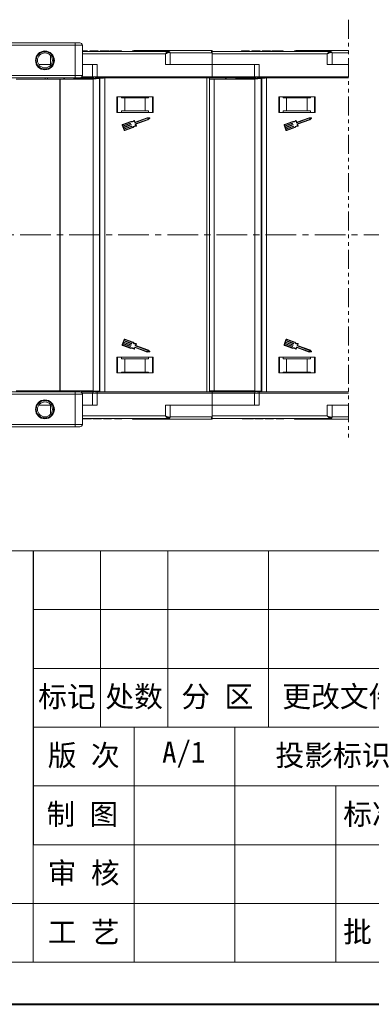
# Model space of a CAD drawing. Header units: millimetres. Extents: x 2854 to 4324, y 357 to 1390.
# Tile 15 of 45: x 3666 to 3811, y 357 to 765. Entities that reach past the tile are written whole.
import ezdxf

# ---------------------------------------------------------------- set-up
doc = ezdxf.new("R2010")
doc.units = ezdxf.units.MM
doc.linetypes.add('CENTERX2', pattern=[20.32, 12.7, -2.54, 2.54, -2.54])
doc.linetypes.add('PHANTOM2', pattern=[31.75, 15.875, -3.175, 3.175, -3.175, 3.175, -3.175])
doc.layers.add('标注线', color=7, linetype='Continuous', lineweight=15)
doc.styles.add('样式 6', font='仿宋_GB2312.ttf')

msp = doc.modelspace()

# ---------------------------------------------------------------- linework, layer by layer
at = {"color": 3, "linetype": 'PHANTOM2', "lineweight": 9, "ltscale": 0.5}
msp.add_line((3802.008, 765.093), (3802.006, 591.212), dxfattribs=at)
at = {"color": 7, "linetype": 'Continuous', "lineweight": 15}
for p, q in [((3688.852, 755.482), (3636.312, 755.482)), ((3636.312, 754.482), (3688.852, 754.482)), ((3688.852, 754.482), (3688.852, 755.482)), ((3688.852, 754.482), (3688.852, 741.982)), ((3691.852, 754.482), (3688.852, 754.482)), ((3691.852, 741.982), (3691.852, 754.482)), ((3678.632, 746.482), (3678.632, 750.333)), ((3727.338, 751.982), (3691.852, 751.982)), ((3691.852, 750.982), (3726.22, 750.982)), ((3692.304, 751.982), (3692.304, 752.182)), ((3693.856, 751.982), (3693.856, 752.182)), ((3693.965, 751.982), (3693.965, 752.182)), ((3694.991, 751.982), (3694.991, 752.182)), ((3695.952, 752.182), (3694.991, 752.182)), ((3695.952, 752.182), (3695.952, 751.982)), ((3698.068, 752.182), (3695.952, 752.182)), ((3698.068, 751.982), (3698.068, 752.182)), ((3698.388, 752.182), (3698.068, 752.182)), ((3698.388, 751.982), (3698.388, 752.182)), ((3702.747, 752.182), (3699.221, 752.182)), ((3699.221, 751.982), (3699.221, 752.182)), ((3702.747, 752.182), (3702.747, 751.982)), ((3703.26, 751.982), (3703.26, 752.182)), ((3705.639, 752.182), (3705.639, 751.982)), ((3708.003, 751.982), (3708.003, 752.182)), ((3726.22, 750.982), (3726.22, 746.482)), ((3728.22, 751.482), (3727.711, 751.482)), ((3728.22, 746.482), (3728.22, 751.482)), ((3745.398, 751.332), (3728.22, 751.332)), ((3745.282, 752.332), (3745.282, 752.332)), ((3745.632, 750.982), (3745.398, 751.332)), ((3794.338, 751.982), (3745.632, 751.982)), ((3745.632, 750.982), (3793.22, 750.982)), ((3745.632, 746.482), (3745.632, 750.982)), ((3757.76, 751.982), (3757.76, 752.182)), ((3759.304, 751.982), (3759.304, 752.182)), ((3760.856, 751.982), (3760.856, 752.182)), ((3760.965, 751.982), (3760.965, 752.182)), ((3762.952, 752.182), (3761.991, 752.182)), ((3761.991, 751.982), (3761.991, 752.182)), ((3762.952, 752.182), (3762.952, 751.982)), ((3765.068, 752.182), (3762.952, 752.182)), ((3765.068, 751.982), (3765.068, 752.182)), ((3765.388, 752.182), (3765.068, 752.182)), ((3765.388, 751.982), (3765.388, 752.182)), ((3769.747, 752.182), (3766.221, 752.182)), ((3766.221, 751.982), (3766.221, 752.182)), ((3769.747, 752.182), (3769.747, 751.982)), ((3770.26, 751.982), (3770.26, 752.182)), ((3772.639, 752.182), (3772.639, 751.982)), ((3775.003, 751.982), (3775.003, 752.182)), ((3793.22, 750.982), (3793.22, 746.482)), ((3795.22, 751.482), (3794.711, 751.482)), ((3795.22, 746.482), (3795.22, 751.482)), ((3802.007, 751.332), (3795.22, 751.332)), ((3673.793, 746.482), (3678.632, 746.482)), ((3678.911, 746.482), (3678.632, 746.482)), ((3678.632, 746.482), (3678.632, 746.131)), ((3698.043, 746.482), (3691.852, 746.482)), ((3696.043, 746.482), (3696.043, 741.482)), ((3698.043, 741.482), (3698.043, 746.482)), ((3726.22, 746.482), (3745.632, 746.482)), ((3765.043, 746.482), (3745.632, 746.482)), ((3745.632, 746.482), (3745.632, 741.482)), ((3763.043, 746.482), (3763.043, 741.482)), ((3765.043, 741.482), (3765.043, 746.482)), ((3793.22, 746.482), (3802.007, 746.482)), ((3688.852, 741.982), (3597.852, 741.982)), ((3688.852, 740.982), (3597.852, 740.982)), ((3682.497, 740.532), (3664.461, 740.532)), ((3676.422, 740.982), (3676.422, 740.532)), ((3677.422, 740.532), (3677.422, 740.982)), ((3682.497, 675.982), (3682.497, 740.532)), ((3682.726, 740.532), (3682.497, 740.532)), ((3682.726, 675.982), (3682.726, 740.532)), ((3696.293, 740.532), (3682.726, 740.532)), ((3684.122, 740.532), (3684.122, 740.982)), ((3684.422, 740.532), (3684.422, 740.982)), ((3688.237, 740.584), (3686.37, 740.532)), ((3688.237, 740.584), (3688.983, 740.605)), ((3688.237, 740.532), (3688.237, 740.584)), ((3691.852, 741.982), (3688.852, 741.982)), ((3688.852, 740.982), (3688.852, 741.982)), ((3700.535, 740.93), (3688.983, 740.605)), ((3688.983, 740.605), (3688.983, 740.532)), ((3696.043, 741.482), (3691.718, 741.482)), ((3698.043, 741.482), (3696.043, 741.482)), ((3698.891, 740.776), (3696.293, 740.532)), ((3696.293, 675.982), (3696.293, 740.532)), ((3745.632, 741.482), (3698.043, 741.482)), ((3698.043, 741.482), (3698.043, 740.982)), ((3698.043, 740.982), (3745.632, 740.982)), ((3699.093, 740.795), (3698.891, 740.776)), ((3698.891, 740.776), (3698.891, 675.982)), ((3701.091, 740.982), (3699.093, 740.795)), ((3699.093, 740.795), (3699.093, 675.982)), ((3701.091, 675.982), (3701.091, 740.982)), ((3743.422, 740.982), (3743.422, 675.982)), ((3744.422, 675.982), (3744.422, 740.982)), ((3746.382, 740.532), (3744.422, 740.532)), ((3745.632, 741.482), (3745.632, 740.982)), ((3763.043, 741.482), (3745.632, 741.482)), ((3746.382, 675.982), (3746.382, 740.532)), ((3763.293, 740.532), (3746.382, 740.532)), ((3751.122, 740.532), (3751.122, 740.982)), ((3751.422, 740.532), (3751.422, 740.982)), ((3755.237, 740.584), (3753.37, 740.532)), ((3755.237, 740.584), (3755.983, 740.605)), ((3755.237, 740.532), (3755.237, 740.584)), ((3767.535, 740.93), (3755.983, 740.605)), ((3755.983, 740.605), (3755.983, 740.532)), ((3765.043, 741.482), (3763.043, 741.482)), ((3765.891, 740.776), (3763.293, 740.532)), ((3763.293, 675.982), (3763.293, 740.532)), ((3802.007, 741.482), (3765.043, 741.482)), ((3765.043, 741.482), (3765.043, 740.982)), ((3765.043, 740.982), (3802.007, 740.982)), ((3766.093, 740.795), (3765.891, 740.776)), ((3765.891, 740.776), (3765.891, 675.982)), ((3768.091, 740.982), (3766.093, 740.795)), ((3766.093, 740.795), (3766.093, 675.982)), ((3768.091, 675.982), (3768.091, 740.982)), ((3721.132, 733.182), (3706.132, 733.182)), ((3706.132, 733.182), (3706.132, 726.682)), ((3706.382, 726.682), (3706.382, 733.182)), ((3708.018, 732.782), (3708.018, 733.182)), ((3708.018, 732.782), (3709.382, 732.782)), ((3709.382, 732.782), (3709.382, 727.282)), ((3717.882, 732.782), (3709.382, 732.782)), ((3717.882, 727.282), (3717.882, 732.782)), ((3717.882, 732.782), (3719.245, 732.782)), ((3719.245, 733.182), (3719.245, 732.782)), ((3720.882, 733.182), (3720.882, 726.682)), ((3721.132, 726.682), (3721.132, 733.182)), ((3788.132, 733.182), (3773.132, 733.182)), ((3773.132, 733.182), (3773.132, 726.682)), ((3773.382, 726.682), (3773.382, 733.182)), ((3775.018, 732.782), (3775.018, 733.182)), ((3775.018, 732.782), (3776.382, 732.782)), ((3776.382, 732.782), (3776.382, 727.282)), ((3784.882, 732.782), (3776.382, 732.782)), ((3784.882, 727.282), (3784.882, 732.782)), ((3784.882, 732.782), (3786.245, 732.782)), ((3786.245, 733.182), (3786.245, 732.782)), ((3787.882, 733.182), (3787.882, 726.682)), ((3788.132, 726.682), (3788.132, 733.182)), ((3706.132, 726.682), (3721.132, 726.682)), ((3708.018, 727.282), (3708.018, 726.682)), ((3709.382, 727.282), (3708.018, 727.282)), ((3717.882, 727.282), (3709.382, 727.282)), ((3719.245, 727.282), (3717.882, 727.282)), ((3719.245, 726.682), (3719.245, 727.282)), ((3773.132, 726.682), (3788.132, 726.682)), ((3775.018, 727.282), (3775.018, 726.682)), ((3776.382, 727.282), (3775.018, 727.282)), ((3784.882, 727.282), (3776.382, 727.282)), ((3786.245, 727.282), (3784.882, 727.282)), ((3786.245, 726.682), (3786.245, 727.282)), ((3711.903, 722.995), (3708.506, 721.754)), ((3708.569, 721.583), (3711.912, 722.805)), ((3711.744, 722.258), (3708.639, 721.123)), ((3708.702, 720.952), (3711.807, 722.086)), ((3711.834, 722.145), (3711.803, 722.231)), ((3713.266, 723.127), (3713.508, 722.465)), ((3713.617, 722.699), (3713.39, 723.319)), ((3713.566, 722.438), (3718.727, 724.323)), ((3718.699, 724.508), (3713.675, 722.672)), ((3713.727, 721.865), (3713.969, 721.203)), ((3718.915, 723.809), (3713.754, 721.924)), ((3713.945, 721.8), (3719.012, 723.651)), ((3714.187, 721.137), (3713.945, 721.8)), ((3719.649, 724.459), (3718.699, 724.508)), ((3718.727, 724.323), (3719.426, 724.287)), ((3719.426, 724.287), (3718.915, 723.809)), ((3719.012, 723.651), (3719.707, 724.301)), ((3778.903, 722.995), (3775.506, 721.754)), ((3775.569, 721.583), (3778.912, 722.805)), ((3778.744, 722.258), (3775.639, 721.123)), ((3775.702, 720.952), (3778.807, 722.086)), ((3778.834, 722.145), (3778.803, 722.231)), ((3780.266, 723.127), (3780.508, 722.465)), ((3780.617, 722.699), (3780.39, 723.319)), ((3780.566, 722.438), (3785.727, 724.323)), ((3785.699, 724.508), (3780.675, 722.672)), ((3780.727, 721.865), (3780.969, 721.203)), ((3785.915, 723.809), (3780.754, 721.924)), ((3780.945, 721.8), (3786.012, 723.651)), ((3781.187, 721.137), (3780.945, 721.8)), ((3786.649, 724.459), (3785.699, 724.508)), ((3785.727, 724.323), (3786.426, 724.287)), ((3786.426, 724.287), (3785.915, 723.809)), ((3786.012, 723.651), (3786.707, 724.301)), ((3708.343, 721.403), (3709.094, 719.347)), ((3708.639, 721.123), (3708.514, 721.466)), ((3708.859, 720.524), (3708.702, 720.952)), ((3711.964, 721.658), (3708.859, 720.524)), ((3708.921, 720.352), (3712.026, 721.487)), ((3709.078, 719.924), (3708.921, 720.352)), ((3712.183, 721.058), (3709.078, 719.924)), ((3709.14, 719.753), (3712.245, 720.887)), ((3709.265, 719.41), (3709.14, 719.753)), ((3712.726, 720.577), (3709.382, 719.356)), ((3709.445, 719.184), (3712.842, 720.426)), ((3712.053, 721.545), (3712.022, 721.631)), ((3712.272, 720.946), (3712.241, 721.031)), ((3775.343, 721.403), (3776.094, 719.347)), ((3775.639, 721.123), (3775.514, 721.466)), ((3775.859, 720.524), (3775.702, 720.952)), ((3778.964, 721.658), (3775.859, 720.524)), ((3775.921, 720.352), (3779.026, 721.487)), ((3776.078, 719.924), (3775.921, 720.352)), ((3779.183, 721.058), (3776.078, 719.924)), ((3776.14, 719.753), (3779.245, 720.887)), ((3776.265, 719.41), (3776.14, 719.753)), ((3779.726, 720.577), (3776.382, 719.356)), ((3776.445, 719.184), (3779.842, 720.426)), ((3779.053, 721.545), (3779.022, 721.631)), ((3779.272, 720.946), (3779.241, 721.031)), ((3682.497, 611.432), (3682.497, 675.982)), ((3682.726, 611.432), (3682.726, 675.982)), ((3696.293, 611.432), (3696.293, 675.982)), ((3698.891, 675.982), (3698.891, 611.188)), ((3699.093, 675.982), (3699.093, 611.169)), ((3701.091, 610.982), (3701.091, 675.982)), ((3743.422, 675.982), (3743.422, 610.982)), ((3744.422, 610.982), (3744.422, 675.982)), ((3746.382, 611.432), (3746.382, 675.982)), ((3763.293, 611.432), (3763.293, 675.982)), ((3765.891, 675.982), (3765.891, 611.188)), ((3766.093, 675.982), (3766.093, 611.169)), ((3768.091, 610.982), (3768.091, 675.982)), ((3709.094, 632.616), (3708.343, 630.56)), ((3709.078, 632.04), (3708.921, 631.611)), ((3712.183, 630.905), (3709.078, 632.04)), ((3709.265, 632.554), (3709.14, 632.211)), ((3709.14, 632.211), (3712.245, 631.077)), ((3712.726, 631.386), (3709.382, 632.608)), ((3712.842, 631.538), (3709.445, 632.779)), ((3776.094, 632.616), (3775.343, 630.56)), ((3776.078, 632.04), (3775.921, 631.611)), ((3779.183, 630.905), (3776.078, 632.04)), ((3776.265, 632.554), (3776.14, 632.211)), ((3776.14, 632.211), (3779.245, 631.077)), ((3779.726, 631.386), (3776.382, 632.608)), ((3779.842, 631.538), (3776.445, 632.779)), ((3708.506, 630.21), (3711.903, 628.968)), ((3708.639, 630.841), (3708.514, 630.498)), ((3708.569, 630.381), (3711.912, 629.159)), ((3711.744, 629.706), (3708.639, 630.841)), ((3708.859, 631.44), (3708.702, 631.012)), ((3708.702, 631.012), (3711.807, 629.877)), ((3711.964, 630.306), (3708.859, 631.44)), ((3708.921, 631.611), (3712.026, 630.477)), ((3711.834, 629.819), (3711.803, 629.733)), ((3712.053, 630.419), (3712.022, 630.333)), ((3712.272, 631.018), (3712.241, 630.932)), ((3713.266, 628.837), (3713.508, 629.499)), ((3713.39, 628.645), (3713.617, 629.265)), ((3713.566, 629.526), (3718.727, 627.64)), ((3713.675, 629.292), (3718.699, 627.456)), ((3713.727, 630.098), (3713.969, 630.761)), ((3718.915, 628.154), (3713.754, 630.04)), ((3713.945, 630.164), (3714.187, 630.827)), ((3719.012, 628.313), (3713.945, 630.164)), ((3719.426, 627.676), (3718.915, 628.154)), ((3719.707, 627.663), (3719.012, 628.313)), ((3775.506, 630.21), (3778.903, 628.968)), ((3775.639, 630.841), (3775.514, 630.498)), ((3775.569, 630.381), (3778.912, 629.159)), ((3778.744, 629.706), (3775.639, 630.841)), ((3775.859, 631.44), (3775.702, 631.012)), ((3775.702, 631.012), (3778.807, 629.877)), ((3778.964, 630.306), (3775.859, 631.44)), ((3775.921, 631.611), (3779.026, 630.477)), ((3778.834, 629.819), (3778.803, 629.733)), ((3779.053, 630.419), (3779.022, 630.333)), ((3779.272, 631.018), (3779.241, 630.932)), ((3780.266, 628.837), (3780.508, 629.499)), ((3780.39, 628.645), (3780.617, 629.265)), ((3780.566, 629.526), (3785.727, 627.64)), ((3780.675, 629.292), (3785.699, 627.456)), ((3780.727, 630.098), (3780.969, 630.761)), ((3785.915, 628.154), (3780.754, 630.04)), ((3780.945, 630.164), (3781.187, 630.827)), ((3786.012, 628.313), (3780.945, 630.164)), ((3786.426, 627.676), (3785.915, 628.154)), ((3786.707, 627.663), (3786.012, 628.313)), ((3721.132, 625.282), (3706.132, 625.282)), ((3706.132, 625.282), (3706.132, 618.782)), ((3706.382, 618.782), (3706.382, 625.282)), ((3708.018, 625.282), (3708.018, 624.682)), ((3708.018, 624.682), (3709.382, 624.682)), ((3709.382, 624.682), (3709.382, 619.182)), ((3709.382, 624.682), (3717.882, 624.682)), ((3717.882, 619.182), (3717.882, 624.682)), ((3717.882, 624.682), (3719.245, 624.682)), ((3718.699, 627.456), (3719.649, 627.505)), ((3718.727, 627.64), (3719.426, 627.676)), ((3719.245, 624.682), (3719.245, 625.282)), ((3720.882, 625.282), (3720.882, 618.782)), ((3721.132, 618.782), (3721.132, 625.282)), ((3788.132, 625.282), (3773.132, 625.282)), ((3773.132, 625.282), (3773.132, 618.782)), ((3773.382, 618.782), (3773.382, 625.282)), ((3775.018, 625.282), (3775.018, 624.682)), ((3775.018, 624.682), (3776.382, 624.682)), ((3776.382, 624.682), (3776.382, 619.182)), ((3776.382, 624.682), (3784.882, 624.682)), ((3784.882, 619.182), (3784.882, 624.682)), ((3784.882, 624.682), (3786.245, 624.682)), ((3785.699, 627.456), (3786.649, 627.505)), ((3785.727, 627.64), (3786.426, 627.676)), ((3786.245, 624.682), (3786.245, 625.282)), ((3787.882, 625.282), (3787.882, 618.782)), ((3788.132, 618.782), (3788.132, 625.282)), ((3706.132, 618.782), (3721.132, 618.782)), ((3709.382, 619.182), (3708.018, 619.182)), ((3708.018, 618.782), (3708.018, 619.182)), ((3709.382, 619.182), (3717.882, 619.182)), ((3719.245, 619.182), (3717.882, 619.182)), ((3719.245, 619.182), (3719.245, 618.782)), ((3773.132, 618.782), (3788.132, 618.782)), ((3776.382, 619.182), (3775.018, 619.182)), ((3775.018, 618.782), (3775.018, 619.182)), ((3776.382, 619.182), (3784.882, 619.182)), ((3786.245, 619.182), (3784.882, 619.182)), ((3786.245, 619.182), (3786.245, 618.782)), ((3597.852, 610.982), (3688.852, 610.982)), ((3597.852, 609.982), (3688.852, 609.982)), ((3664.461, 611.432), (3682.497, 611.432)), ((3676.422, 611.432), (3676.422, 610.982)), ((3677.422, 610.982), (3677.422, 611.432)), ((3682.497, 611.432), (3682.726, 611.432)), ((3682.726, 611.432), (3696.293, 611.432)), ((3684.122, 610.982), (3684.122, 611.432)), ((3684.422, 610.982), (3684.422, 611.432)), ((3686.37, 611.432), (3688.237, 611.379)), ((3688.237, 611.379), (3688.237, 611.432)), ((3688.983, 611.359), (3688.237, 611.379)), ((3688.852, 609.982), (3688.852, 610.982)), ((3688.852, 609.982), (3688.852, 597.482)), ((3688.852, 609.982), (3691.852, 609.982)), ((3688.983, 611.432), (3688.983, 611.359)), ((3688.983, 611.359), (3700.535, 611.034)), ((3691.718, 610.482), (3696.043, 610.482)), ((3691.852, 597.482), (3691.852, 609.982)), ((3696.043, 610.482), (3696.043, 605.482)), ((3696.043, 610.482), (3698.043, 610.482)), ((3696.293, 611.432), (3698.891, 611.188)), ((3698.043, 610.482), (3698.043, 610.982)), ((3745.632, 610.982), (3698.043, 610.982)), ((3698.043, 605.482), (3698.043, 610.482)), ((3698.043, 610.482), (3745.632, 610.482)), ((3698.891, 611.188), (3699.093, 611.169)), ((3699.093, 611.169), (3701.091, 610.982)), ((3744.422, 611.432), (3746.382, 611.432)), ((3745.632, 610.482), (3745.632, 610.982)), ((3745.632, 610.482), (3745.632, 605.482)), ((3745.632, 610.482), (3763.043, 610.482)), ((3746.382, 611.432), (3763.293, 611.432)), ((3751.122, 610.982), (3751.122, 611.432)), ((3751.422, 610.982), (3751.422, 611.432)), ((3753.37, 611.432), (3755.237, 611.379)), ((3755.237, 611.379), (3755.237, 611.432)), ((3755.983, 611.359), (3755.237, 611.379)), ((3755.983, 611.432), (3755.983, 611.359)), ((3755.983, 611.359), (3767.535, 611.034)), ((3763.043, 610.482), (3763.043, 605.482)), ((3763.043, 610.482), (3765.043, 610.482)), ((3763.293, 611.432), (3765.891, 611.188)), ((3765.043, 610.482), (3765.043, 610.982)), ((3802.007, 610.982), (3765.043, 610.982)), ((3765.043, 605.482), (3765.043, 610.482)), ((3765.043, 610.482), (3802.007, 610.482)), ((3765.891, 611.188), (3766.093, 611.169)), ((3766.093, 611.169), (3768.091, 610.982)), ((3678.632, 605.482), (3673.793, 605.482)), ((3678.632, 605.833), (3678.632, 605.482)), ((3678.632, 605.482), (3678.911, 605.482)), ((3678.632, 601.631), (3678.632, 605.482)), ((3691.852, 605.482), (3698.043, 605.482)), ((3745.632, 605.482), (3726.22, 605.482)), ((3726.22, 605.482), (3726.22, 600.982)), ((3728.22, 600.482), (3728.22, 605.482)), ((3745.632, 600.982), (3745.632, 605.482)), ((3745.632, 605.482), (3765.043, 605.482)), ((3802.006, 605.482), (3793.22, 605.482)), ((3793.22, 605.482), (3793.22, 600.982)), ((3795.22, 600.482), (3795.22, 605.482)), ((3726.22, 600.982), (3691.852, 600.982)), ((3691.852, 599.982), (3727.338, 599.982)), ((3693.317, 599.982), (3693.317, 599.782)), ((3695.696, 599.782), (3695.696, 599.982)), ((3696.209, 599.782), (3696.209, 599.982)), ((3699.734, 599.782), (3696.209, 599.782)), ((3699.734, 599.982), (3699.734, 599.782)), ((3700.568, 599.782), (3700.568, 599.982)), ((3700.888, 599.782), (3700.568, 599.782)), ((3700.888, 599.782), (3700.888, 599.982)), ((3703.003, 599.782), (3700.888, 599.782)), ((3703.003, 599.782), (3703.003, 599.982)), ((3703.965, 599.782), (3703.003, 599.782)), ((3703.965, 599.982), (3703.965, 599.782)), ((3704.991, 599.982), (3704.991, 599.782)), ((3705.1, 599.982), (3705.1, 599.782)), ((3706.651, 599.982), (3706.651, 599.782)), ((3708.196, 599.782), (3708.196, 599.982)), ((3727.711, 600.482), (3728.22, 600.482)), ((3728.22, 600.632), (3745.398, 600.632)), ((3745.282, 599.632), (3745.282, 599.632)), ((3745.398, 600.632), (3745.632, 600.982)), ((3793.22, 600.982), (3745.632, 600.982)), ((3745.632, 599.984), (3745.632, 599.982)), ((3745.632, 599.982), (3794.338, 599.982)), ((3757.952, 599.982), (3757.952, 599.782)), ((3760.317, 599.982), (3760.317, 599.782)), ((3762.696, 599.782), (3762.696, 599.982)), ((3763.209, 599.782), (3763.209, 599.982)), ((3766.734, 599.782), (3763.209, 599.782)), ((3766.734, 599.982), (3766.734, 599.782)), ((3767.568, 599.782), (3767.568, 599.982)), ((3767.888, 599.782), (3767.568, 599.782)), ((3767.888, 599.782), (3767.888, 599.982)), ((3770.003, 599.782), (3767.888, 599.782)), ((3770.003, 599.782), (3770.003, 599.982)), ((3770.965, 599.782), (3770.003, 599.782)), ((3770.965, 599.982), (3770.965, 599.782)), ((3771.991, 599.982), (3771.991, 599.782)), ((3772.1, 599.982), (3772.1, 599.782)), ((3773.651, 599.982), (3773.651, 599.782)), ((3775.196, 599.782), (3775.196, 599.982)), ((3794.711, 600.482), (3795.22, 600.482)), ((3795.22, 600.632), (3802.006, 600.632)), ((3688.852, 597.482), (3636.312, 597.482)), ((3636.312, 596.482), (3688.852, 596.482)), ((3688.852, 597.482), (3691.852, 597.482)), ((3688.852, 596.482), (3688.852, 597.482))]:
    msp.add_line(p, q, dxfattribs=at)
at = {"color": 1, "linetype": 'CENTERX2', "lineweight": 13}
msp.add_line((4166.465, 675.982), (3330.413, 675.982), dxfattribs=at)
at = {"color": 7, "lineweight": 13}
for p, q in [((3518.448, 545.158), (4297.608, 545.158)), ((3671.539, 374.728), (3671.539, 545.158)), ((2941.125, 374.728), (3671.539, 374.728)), ((3671.539, 374.728), (4297.608, 374.728))]:
    msp.add_line(p, q, dxfattribs=at)
at = {"color": 7}
msp.add_line((3671.539, 545.158), (3671.539, 423.423), dxfattribs=at)
at = {"color": 7, "lineweight": 15}
for p, q in [((3699.364, 545.158), (3699.364, 472.117)), ((3727.19, 545.158), (3727.19, 472.117)), ((3768.928, 545.158), (3768.928, 472.117)), ((3671.539, 520.811), (3921.967, 520.811)), ((3671.539, 496.464), (3921.967, 496.464)), ((3671.539, 472.117), (3921.967, 472.117)), ((3713.277, 472.117), (3713.277, 374.728)), ((3755.015, 472.117), (3755.015, 374.728)), ((3671.539, 447.77), (4085.44, 447.77)), ((3796.753, 447.77), (3796.753, 374.728)), ((3671.539, 423.423), (3921.967, 423.423)), ((2941.125, 399.076), (3671.539, 399.076)), ((3671.539, 399.076), (3921.967, 399.076))]:
    msp.add_line(p, q, dxfattribs=at)
at = {"color": 7, "lineweight": 40}
msp.add_line((2854.171, 357.338), (4314.999, 357.338), dxfattribs=at)
at = {"color": 7, "linetype": 'Continuous', "lineweight": 15}
for centre, radius in [((3676.352, 748.232), 3.9), ((3676.352, 748.232), 3.1), ((3676.352, 603.732), 3.9), ((3676.352, 603.732), 3.1)]:
    msp.add_circle(centre, radius, dxfattribs=at)
for centre, radius, start, end in [((3690.852, 754.482), 1, 0, 90), ((3713.132, 751.332), 1, 90, 139.04573), ((3727.263, 751.537), 0.451, 352.91869, 80.47981), ((3727.72, 751.482), 0.5, 360, 90), ((3745.282, 751.982), 0.35, 0.00041, 90.00191), ((3781.176, 684.405), 75.89, 117.92809, 118.12821), ((3780.132, 751.332), 1, 90, 139.04573), ((3794.263, 751.537), 0.451, 352.91869, 80.47981), ((3794.72, 751.482), 0.5, 360, 90), ((3690.852, 741.982), 1, 270, 0), ((3694.56, 741.482), 0.5, 180, 270), ((3696.543, 741.482), 0.5, 180, 270), ((3761.56, 741.482), 0.5, 180, 270), ((3763.543, 741.482), 0.5, 180, 270), ((3708.6, 721.497), 0.274, 110.07046, 200.07046), ((3711.76, 722.215), 0.0456, 20.07046, 110.07046), ((3711.791, 722.129), 0.0456, 290.07046, 20.07046), ((3712.271, 724.3), 1.355, 254.2528, 315.58546), ((3712.271, 724.3), 1.538, 256.51116, 310.30711), ((3713.304, 723.288), 0.0912, 20.07046, 135.58546), ((3713.551, 722.481), 0.0456, 200.07046, 290.07046), ((3713.659, 722.715), 0.0456, 200.07046, 290.07046), ((3713.77, 721.881), 0.0456, 110.07046, 200.07046), ((3719.645, 724.367), 0.0912, 313.09192, 87.049), ((3775.6, 721.497), 0.274, 110.07046, 200.07046), ((3778.76, 722.215), 0.0456, 20.07046, 110.07046), ((3778.791, 722.129), 0.0456, 290.07046, 20.07046), ((3779.271, 724.3), 1.355, 254.2528, 315.58546), ((3779.271, 724.3), 1.538, 256.51116, 310.30711), ((3780.304, 723.288), 0.0912, 20.07046, 135.58546), ((3780.551, 722.481), 0.0456, 200.07046, 290.07046), ((3780.659, 722.715), 0.0456, 200.07046, 290.07046), ((3780.77, 721.881), 0.0456, 110.07046, 200.07046), ((3786.645, 724.367), 0.0912, 313.09192, 87.049), ((3708.6, 721.497), 0.0912, 110.07046, 200.07046), ((3709.351, 719.441), 0.274, 200.07046, 290.07046), ((3709.351, 719.441), 0.0912, 200.07046, 290.07046), ((3711.979, 721.615), 0.0456, 20.07046, 110.07046), ((3712.011, 721.53), 0.0456, 290.07046, 20.07046), ((3712.198, 721.016), 0.0456, 20.07046, 110.07046), ((3712.23, 720.93), 0.0456, 290.07046, 20.07046), ((3713.964, 719.665), 1.538, 89.8338, 143.62975), ((3713.964, 719.665), 1.355, 84.55545, 145.88812), ((3714.102, 721.106), 0.0912, 264.55545, 20.07046), ((3775.6, 721.497), 0.0912, 110.07046, 200.07046), ((3776.351, 719.441), 0.274, 200.07046, 290.07046), ((3776.351, 719.441), 0.0912, 200.07046, 290.07046), ((3778.979, 721.615), 0.0456, 20.07046, 110.07046), ((3779.011, 721.53), 0.0456, 290.07046, 20.07046), ((3779.198, 721.016), 0.0456, 20.07046, 110.07046), ((3779.23, 720.93), 0.0456, 290.07046, 20.07046), ((3780.964, 719.665), 1.538, 89.8338, 143.62975), ((3780.964, 719.665), 1.355, 84.55545, 145.88812), ((3781.102, 721.106), 0.0912, 264.55545, 20.07046), ((3709.351, 632.522), 0.274, 69.92954, 159.92954), ((3709.351, 632.522), 0.0912, 69.92954, 159.92954), ((3776.351, 632.522), 0.274, 69.92954, 159.92954), ((3776.351, 632.522), 0.0912, 69.92954, 159.92954), ((3708.6, 630.467), 0.274, 159.92954, 249.92954), ((3708.6, 630.467), 0.0912, 159.92954, 249.92954), ((3711.76, 629.749), 0.0456, 249.92954, 339.92954), ((3711.791, 629.835), 0.0456, 339.92954, 69.92954), ((3712.271, 627.664), 1.355, 44.41454, 105.7472), ((3712.271, 627.664), 1.538, 49.69289, 103.48884), ((3711.979, 630.349), 0.0456, 249.92954, 339.92954), ((3712.011, 630.434), 0.0456, 339.92954, 69.92954), ((3712.198, 630.948), 0.0456, 249.92954, 339.92954), ((3712.23, 631.034), 0.0456, 339.92954, 69.92954), ((3713.964, 632.298), 1.538, 216.37025, 270.1662), ((3713.964, 632.298), 1.355, 214.11188, 275.44455), ((3713.304, 628.676), 0.0912, 224.41454, 339.92954), ((3713.551, 629.483), 0.0456, 69.92954, 159.92954), ((3713.659, 629.249), 0.0456, 69.92954, 159.92954), ((3713.77, 630.083), 0.0456, 159.92954, 249.92954), ((3714.102, 630.858), 0.0912, 339.92954, 95.44455), ((3775.6, 630.467), 0.274, 159.92954, 249.92954), ((3775.6, 630.467), 0.0912, 159.92954, 249.92954), ((3778.76, 629.749), 0.0456, 249.92954, 339.92954), ((3778.791, 629.835), 0.0456, 339.92954, 69.92954), ((3779.271, 627.664), 1.355, 44.41454, 105.7472), ((3779.271, 627.664), 1.538, 49.69289, 103.48884), ((3778.979, 630.349), 0.0456, 249.92954, 339.92954), ((3779.011, 630.434), 0.0456, 339.92954, 69.92954), ((3779.198, 630.948), 0.0456, 249.92954, 339.92954), ((3779.23, 631.034), 0.0456, 339.92954, 69.92954), ((3780.964, 632.298), 1.538, 216.37025, 270.1662), ((3780.964, 632.298), 1.355, 214.11188, 275.44455), ((3780.304, 628.676), 0.0912, 224.41454, 339.92954), ((3780.551, 629.483), 0.0456, 69.92954, 159.92954), ((3780.659, 629.249), 0.0456, 69.92954, 159.92954), ((3780.77, 630.083), 0.0456, 159.92954, 249.92954), ((3781.102, 630.858), 0.0912, 339.92954, 95.44455), ((3719.645, 627.596), 0.0912, 272.951, 46.90808), ((3786.645, 627.596), 0.0912, 272.951, 46.90808), ((3690.852, 609.982), 1, 0, 90), ((3696.543, 610.482), 0.5, 90, 180), ((3763.543, 610.482), 0.5, 90, 180), ((3713.132, 600.632), 1, 221.2946, 270), ((3727.263, 600.426), 0.451, 279.5202, 7.08135), ((3727.72, 600.482), 0.5, 270, 360), ((3745.282, 599.982), 0.35, 269.99809, 359.99959), ((3781.176, 667.559), 75.89, 241.87179, 242.07191), ((3780.132, 600.632), 1, 221.2946, 270), ((3794.263, 600.426), 0.451, 279.5202, 7.08135), ((3794.72, 600.482), 0.5, 270, 360), ((3690.852, 597.482), 1, 270, 0)]:
    msp.add_arc(centre, radius, start, end, dxfattribs=at)
for points, knots in [([(3690.852, 755.482), (3690.825, 755.482), (3690.784, 755.482), (3690.534, 755.482), (3690.276, 755.482), (3689.958, 755.482), (3689.492, 755.482), (3689.103, 755.482), (3688.852, 755.482)], [0, 0, 0, 0, 0.2394429, 0.3698071, 0.5000001, 0.6303641, 0.7605571, 1, 1, 1, 1]), ([(3672.752, 748.232), (3672.8, 748.685), (3672.875, 749.383), (3673.323, 750.223), (3673.788, 750.795), (3674.361, 751.263), (3675.2, 751.697), (3676.352, 751.919), (3677.504, 751.697), (3678.342, 751.263), (3678.915, 750.795), (3679.381, 750.223), (3679.829, 749.384), (3679.904, 748.685), (3679.952, 748.232)], [0, 0, 0, 0, 0.1197215, 0.184837, 0.25, 0.3151155, 0.3802785, 0.5, 0.6197215, 0.684837, 0.75, 0.8151155, 0.8802785, 1, 1, 1, 1]), ([(3692.304, 752.182), (3692.168, 752.182), (3692.012, 752.182), (3691.87, 752.182), (3691.852, 752.182)], [0, 0, 0, 0, 0.8761012, 1, 1, 1, 1]), ([(3693.856, 752.182), (3693.802, 752.182), (3693.694, 752.182), (3693.39, 752.182), (3692.925, 752.182), (3692.538, 752.182), (3692.304, 752.182)], [0, 0, 0, 0, 0.2064605, 0.4135145, 0.6452106, 1, 1, 1, 1]), ([(3705.639, 752.182), (3705.505, 752.182), (3705.101, 752.182), (3704.441, 752.182), (3703.82, 752.182), (3703.395, 752.182), (3703.269, 752.182), (3703.262, 752.182), (3703.26, 752.182)], [0, 0, 0, 0, 0.1021706, 0.3092201, 0.51365, 0.6922749, 0.9324126, 1, 1, 1, 1]), ([(3708.003, 752.182), (3708, 752.182), (3707.99, 752.182), (3707.848, 752.182), (3707.456, 752.182), (3706.882, 752.182), (3706.243, 752.182), (3705.821, 752.182), (3705.639, 752.182)], [0, 0, 0, 0, 0.1018882, 0.3073435, 0.4929627, 0.6786474, 0.8607914, 1, 1, 1, 1]), ([(3745.282, 752.332), (3743.969, 752.332), (3741.303, 752.332), (3737.314, 752.332), (3733.67, 752.332), (3730.435, 752.332), (3727.609, 752.332), (3724.948, 752.332), (3721.669, 752.332), (3718.881, 752.332), (3716.679, 752.332), (3715.208, 752.332), (3714.042, 752.332), (3713.271, 752.332), (3713.178, 752.332), (3713.132, 752.332)], [0, 0, 0, 0, 0.077724, 0.157824, 0.2401354, 0.3044544, 0.368763, 0.4344301, 0.5000865, 0.631237, 0.695556, 0.7598646, 0.8421852, 0.9222831, 1, 1, 1, 1]), ([(3726.22, 750.982), (3726.326, 751.105), (3726.538, 751.349), (3726.847, 751.679), (3727.126, 751.929), (3727.27, 751.965), (3727.338, 751.982)], [0, 0, 0, 0, 0.2515188, 0.5017844, 0.7656323, 1, 1, 1, 1]), ([(3727.711, 751.482), (3727.616, 751.472), (3727.406, 751.45), (3726.908, 751.279), (3726.49, 751.098), (3726.22, 750.982)], [0, 0, 0, 0, 0.2270634, 0.5015869, 1, 1, 1, 1]), ([(3745.398, 751.332), (3745.381, 751.388), (3745.344, 751.512), (3745.314, 751.698), (3745.295, 751.88), (3745.284, 752.063), (3745.282, 752.209), (3745.281, 752.311), (3745.281, 752.325), (3745.282, 752.332)], [0, 0, 0, 0, 0.1119973, 0.2448439, 0.3691679, 0.5008987, 0.6875333, 0.8281382, 1, 1, 1, 1]), ([(3745.632, 751.982), (3745.632, 751.971), (3745.632, 751.949), (3745.632, 751.776), (3745.631, 751.591), (3745.632, 751.475), (3745.632, 751.456)], [0, 0, 0, 0, 0.3133566, 0.6267132, 0.9400698, 1, 1, 1, 1]), ([(3759.304, 752.182), (3759.171, 752.182), (3758.866, 752.182), (3758.415, 752.182), (3758.056, 752.182), (3757.801, 752.182), (3757.776, 752.182), (3757.76, 752.182)], [0, 0, 0, 0, 0.15529194, 0.35314526, 0.54324301, 0.704067, 1, 1, 1, 1]), ([(3760.856, 752.182), (3760.802, 752.182), (3760.694, 752.182), (3760.39, 752.182), (3759.925, 752.182), (3759.538, 752.182), (3759.304, 752.182)], [0, 0, 0, 0, 0.2064605, 0.4135145, 0.6452106, 1, 1, 1, 1]), ([(3772.639, 752.182), (3772.505, 752.182), (3772.101, 752.182), (3771.441, 752.182), (3770.82, 752.182), (3770.395, 752.182), (3770.269, 752.182), (3770.262, 752.182), (3770.26, 752.182)], [0, 0, 0, 0, 0.1021706, 0.3092201, 0.51365, 0.6922749, 0.9324126, 1, 1, 1, 1]), ([(3775.003, 752.182), (3775, 752.182), (3774.99, 752.182), (3774.848, 752.182), (3774.456, 752.182), (3773.882, 752.182), (3773.243, 752.182), (3772.821, 752.182), (3772.639, 752.182)], [0, 0, 0, 0, 0.1018882, 0.3073435, 0.4929627, 0.6786474, 0.8607914, 1, 1, 1, 1]), ([(3802.007, 752.332), (3801.471, 752.332), (3799.922, 752.332), (3797.435, 752.332), (3794.609, 752.332), (3791.948, 752.332), (3788.669, 752.332), (3785.881, 752.332), (3783.679, 752.332), (3782.208, 752.332), (3781.042, 752.332), (3780.271, 752.332), (3780.178, 752.332), (3780.132, 752.332)], [0.20657934, 0.20657934, 0.20657934, 0.20657934, 0.24013537, 0.30445442, 0.36876305, 0.43443011, 0.50008652, 0.63123697, 0.69555602, 0.75986465, 0.84218523, 0.92228307, 1, 1, 1, 1]), ([(3793.22, 750.982), (3793.326, 751.105), (3793.538, 751.349), (3793.847, 751.679), (3794.126, 751.929), (3794.27, 751.965), (3794.338, 751.982)], [0, 0, 0, 0, 0.2515188, 0.50178442, 0.76563227, 1, 1, 1, 1]), ([(3794.711, 751.482), (3794.616, 751.472), (3794.406, 751.45), (3793.908, 751.279), (3793.49, 751.098), (3793.22, 750.982)], [0, 0, 0, 0, 0.2270634, 0.5015869, 1, 1, 1, 1]), ([(3679.952, 748.232), (3679.904, 747.779), (3679.829, 747.08), (3679.381, 746.241), (3678.916, 745.669), (3678.343, 745.201), (3677.504, 744.767), (3676.352, 744.545), (3675.2, 744.767), (3674.361, 745.201), (3673.788, 745.669), (3673.323, 746.241), (3672.875, 747.08), (3672.8, 747.779), (3672.752, 748.232)], [0, 0, 0, 0, 0.1197215, 0.184837, 0.25, 0.3151155, 0.3802785, 0.5, 0.6197215, 0.684837, 0.75, 0.8151155, 0.8802785, 1, 1, 1, 1]), ([(3690.852, 740.982), (3690.825, 740.982), (3690.784, 740.982), (3690.535, 740.982), (3690.276, 740.982), (3689.958, 740.982), (3689.492, 740.982), (3689.103, 740.982), (3688.852, 740.982)], [0, 0, 0, 0, 0.2394429, 0.3696359, 0.4999999, 0.6301929, 0.7605571, 1, 1, 1, 1]), ([(3691.202, 740.982), (3692.077, 740.982), (3693.968, 740.982), (3695.806, 740.982), (3696.717, 740.982), (3696.731, 740.982)], [0, 0, 0, 0, 0.4587058, 0.9918697, 1, 1, 1, 1]), ([(3697.081, 740.982), (3697.122, 740.982), (3697.272, 740.982), (3697.608, 740.982), (3697.9, 740.982), (3698.043, 740.982)], [0, 0, 0, 0, 0.1658977, 0.5921255, 1, 1, 1, 1]), ([(3745.632, 740.982), (3746.973, 740.982), (3749.698, 740.982), (3753.78, 740.982), (3757.522, 740.982), (3760.823, 740.982), (3762.806, 740.982), (3763.717, 740.982), (3763.731, 740.982)], [0, 0, 0, 0, 0.210038, 0.4265898, 0.6492407, 0.8232797, 0.9973463, 1, 1, 1, 1]), ([(3764.081, 740.982), (3764.122, 740.982), (3764.272, 740.982), (3764.608, 740.982), (3764.9, 740.982), (3765.043, 740.982)], [0, 0, 0, 0, 0.1658977, 0.5921255, 1, 1, 1, 1]), ([(3688.852, 610.982), (3689.103, 610.982), (3689.492, 610.982), (3689.958, 610.982), (3690.276, 610.982), (3690.534, 610.982), (3690.784, 610.982), (3690.825, 610.982), (3690.852, 610.982)], [0, 0, 0, 0, 0.23944295, 0.36963586, 0.49999992, 0.63019291, 0.76055705, 1, 1, 1, 1]), ([(3696.662, 610.982), (3695.726, 610.982), (3693.976, 610.982), (3692.082, 610.982), (3691.202, 610.982)], [0, 0, 0, 0, 0.53504132, 1, 1, 1, 1]), ([(3698.043, 610.982), (3697.9, 610.982), (3697.607, 610.982), (3697.245, 610.982), (3697.075, 610.982), (3697.012, 610.982)], [0, 0, 0, 0, 0.3748158, 0.7664972, 1, 1, 1, 1]), ([(3763.543, 610.982), (3762.643, 610.982), (3760.795, 610.982), (3757.514, 610.982), (3753.783, 610.982), (3749.697, 610.982), (3746.973, 610.982), (3745.632, 610.982)], [0, 0, 0, 0, 0.1671161, 0.3432074, 0.5684235, 0.7875063, 1, 1, 1, 1]), ([(3765.043, 610.982), (3764.9, 610.982), (3764.607, 610.982), (3764.245, 610.982), (3764.075, 610.982), (3764.012, 610.982)], [0, 0, 0, 0, 0.3748158, 0.7664972, 1, 1, 1, 1]), ([(3672.752, 603.732), (3672.8, 604.185), (3672.875, 604.883), (3673.323, 605.723), (3673.788, 606.295), (3674.361, 606.763), (3675.2, 607.197), (3676.352, 607.419), (3677.504, 607.197), (3678.342, 606.763), (3678.915, 606.295), (3679.381, 605.723), (3679.829, 604.884), (3679.904, 604.185), (3679.952, 603.732)], [0, 0, 0, 0, 0.1197215, 0.184837, 0.25, 0.3151155, 0.3802785, 0.5, 0.6197215, 0.684837, 0.75, 0.8151155, 0.8802785, 1, 1, 1, 1]), ([(3679.952, 603.732), (3679.904, 603.279), (3679.829, 602.58), (3679.381, 601.741), (3678.916, 601.169), (3678.343, 600.701), (3677.504, 600.267), (3676.352, 600.045), (3675.2, 600.267), (3674.361, 600.701), (3673.788, 601.169), (3673.323, 601.741), (3672.875, 602.58), (3672.8, 603.279), (3672.752, 603.732)], [0, 0, 0, 0, 0.1197215, 0.184837, 0.25, 0.3151155, 0.3802785, 0.5, 0.6197215, 0.684837, 0.75, 0.8151155, 0.8802785, 1, 1, 1, 1]), ([(3691.914, 599.782), (3691.973, 599.782), (3692.213, 599.782), (3692.718, 599.782), (3693.136, 599.782), (3693.317, 599.782)], [0, 0, 0, 0, 0.1585665, 0.6354947, 1, 1, 1, 1]), ([(3693.317, 599.782), (3693.45, 599.782), (3693.854, 599.782), (3694.514, 599.782), (3695.136, 599.782), (3695.561, 599.782), (3695.686, 599.782), (3695.694, 599.782), (3695.696, 599.782)], [0, 0, 0, 0, 0.1021706, 0.3092201, 0.51365, 0.6922749, 0.9324126, 1, 1, 1, 1]), ([(3705.1, 599.782), (3705.154, 599.782), (3705.262, 599.782), (3705.566, 599.782), (3706.031, 599.782), (3706.417, 599.782), (3706.651, 599.782)], [0, 0, 0, 0, 0.2064605, 0.4135145, 0.6452106, 1, 1, 1, 1]), ([(3706.651, 599.782), (3706.785, 599.782), (3707.089, 599.782), (3707.541, 599.782), (3707.9, 599.782), (3708.154, 599.782), (3708.179, 599.782), (3708.196, 599.782)], [0, 0, 0, 0, 0.1552919, 0.3531453, 0.543243, 0.704067, 1, 1, 1, 1]), ([(3713.132, 599.632), (3713.178, 599.632), (3713.271, 599.632), (3714.042, 599.632), (3715.208, 599.632), (3716.679, 599.632), (3718.327, 599.632), (3720.267, 599.632), (3723.224, 599.632), (3726.658, 599.632), (3730.435, 599.632), (3733.671, 599.632), (3737.314, 599.632), (3741.303, 599.632), (3743.969, 599.632), (3745.282, 599.632)], [0, 0, 0, 0, 0.0777263, 0.157824, 0.2401354, 0.3044544, 0.368763, 0.4344301, 0.5000865, 0.631237, 0.695556, 0.7598647, 0.8421852, 0.9222807, 1, 1, 1, 1]), ([(3727.338, 599.982), (3727.27, 599.999), (3727.126, 600.034), (3726.847, 600.285), (3726.538, 600.614), (3726.326, 600.859), (3726.22, 600.982)], [0, 0, 0, 0, 0.2343588, 0.4982155, 0.7484812, 1, 1, 1, 1]), ([(3726.22, 600.982), (3726.49, 600.866), (3726.908, 600.685), (3727.406, 600.513), (3727.616, 600.492), (3727.711, 600.482)], [0, 0, 0, 0, 0.4984129, 0.772928, 1, 1, 1, 1]), ([(3745.282, 599.632), (3745.281, 599.639), (3745.281, 599.653), (3745.282, 599.755), (3745.284, 599.901), (3745.295, 600.084), (3745.315, 600.267), (3745.344, 600.454), (3745.381, 600.576), (3745.398, 600.632)], [0, 0, 0, 0, 0.1718456, 0.312445, 0.4991009, 0.6298393, 0.7575038, 0.8890244, 1, 1, 1, 1]), ([(3745.632, 600.507), (3745.632, 600.415), (3745.632, 600.23), (3745.632, 600.068), (3745.632, 600.038), (3745.632, 600.029)], [0, 0, 0, 0, 0.412717, 0.8254516, 1, 1, 1, 1]), ([(3757.952, 599.782), (3757.956, 599.782), (3757.966, 599.782), (3758.108, 599.782), (3758.499, 599.782), (3759.073, 599.782), (3759.713, 599.782), (3760.134, 599.782), (3760.317, 599.782)], [0, 0, 0, 0, 0.1018882, 0.3073435, 0.4929627, 0.6786474, 0.8607914, 1, 1, 1, 1]), ([(3760.317, 599.782), (3760.45, 599.782), (3760.854, 599.782), (3761.514, 599.782), (3762.136, 599.782), (3762.561, 599.782), (3762.686, 599.782), (3762.694, 599.782), (3762.696, 599.782)], [0, 0, 0, 0, 0.1021706, 0.3092201, 0.51365, 0.6922749, 0.9324126, 1, 1, 1, 1]), ([(3772.1, 599.782), (3772.154, 599.782), (3772.262, 599.782), (3772.566, 599.782), (3773.031, 599.782), (3773.417, 599.782), (3773.651, 599.782)], [0, 0, 0, 0, 0.2064605, 0.4135145, 0.6452106, 1, 1, 1, 1]), ([(3773.651, 599.782), (3773.785, 599.782), (3774.089, 599.782), (3774.541, 599.782), (3774.9, 599.782), (3775.154, 599.782), (3775.179, 599.782), (3775.196, 599.782)], [0, 0, 0, 0, 0.1552919, 0.3531453, 0.543243, 0.704067, 1, 1, 1, 1]), ([(3780.132, 599.632), (3780.178, 599.632), (3780.271, 599.632), (3781.042, 599.632), (3782.208, 599.632), (3783.679, 599.632), (3785.327, 599.632), (3787.267, 599.632), (3790.224, 599.632), (3793.658, 599.632), (3797.435, 599.632), (3799.922, 599.632), (3801.471, 599.632), (3802.006, 599.632)], [0, 0, 0, 0, 0.0777263, 0.15782402, 0.24013536, 0.30445442, 0.36876304, 0.4344301, 0.50008652, 0.63123698, 0.69555603, 0.75986465, 0.79340003, 0.79340003, 0.79340003, 0.79340003]), ([(3794.338, 599.982), (3794.27, 599.999), (3794.126, 600.034), (3793.847, 600.285), (3793.538, 600.614), (3793.326, 600.859), (3793.22, 600.982)], [0, 0, 0, 0, 0.2343588, 0.4982155, 0.7484812, 1, 1, 1, 1]), ([(3793.22, 600.982), (3793.49, 600.866), (3793.908, 600.685), (3794.406, 600.513), (3794.616, 600.492), (3794.711, 600.482)], [0, 0, 0, 0, 0.4984129, 0.772928, 1, 1, 1, 1]), ([(3688.852, 596.482), (3689.103, 596.482), (3689.492, 596.482), (3689.958, 596.482), (3690.276, 596.482), (3690.535, 596.482), (3690.784, 596.482), (3690.825, 596.482), (3690.852, 596.482)], [0, 0, 0, 0, 0.2394429, 0.3698071, 0.5000001, 0.6303641, 0.7605571, 1, 1, 1, 1])]:
    msp.add_open_spline(points, degree=3, knots=knots, dxfattribs=at)
for points in [[(3727.338, 751.982), (3727.448, 751.982), (3727.667, 751.982), (3727.702, 751.982), (3727.72, 751.982)], [(3745.632, 751.456), (3745.632, 751.381), (3745.632, 751.23), (3745.632, 751.065), (3745.632, 750.982)], [(3794.338, 751.982), (3794.448, 751.982), (3794.667, 751.982), (3794.702, 751.982), (3794.72, 751.982)], [(3727.72, 599.982), (3727.702, 599.982), (3727.667, 599.982), (3727.448, 599.982), (3727.338, 599.982)], [(3745.632, 600.982), (3745.632, 600.899), (3745.632, 600.733), (3745.632, 600.583), (3745.632, 600.507)], [(3794.72, 599.982), (3794.702, 599.982), (3794.667, 599.982), (3794.448, 599.982), (3794.338, 599.982)]]:
    msp.add_open_spline(points, degree=3, dxfattribs=at)

# ---------------------------------------------------------------- texts
at = {"layer": '标注线', "color": 7, "lineweight": 18, "attachment_point": 5, "style": '样式 6'}
for s, insert, char_height, width in [('标记', (3685.452, 484.29), 8.7322, 27.82529), ('处数', (3713.277, 484.29), 8.7322, 27.82529), ('分 区', (3747.685, 484.29), 8.7322, 40.69877), ('更改文件号', (3804.36, 484.29), 8.7322, 72.00922), ('版 次', (3692.408, 459.943), 8.7322, 41.73793), ('A/1', (3733.784, 460.735), 8.7322, 27.82529), ('投影标识', (3795.577, 459.943), 8.7322, 51.03377), ('{\\H0.9943x;制 图}', (3691.837, 435.596), 8.73217, 40.59621), ('标准化', (3817.663, 435.596), 8.7322, 56.44173), ('审 核', (3692.408, 411.249), 8.7322, 41.73793), ('工 艺', (3692.408, 386.902), 8.7322, 41.73793), ('批  准', (3817.622, 386.902), 8.7322, 41.73793)]:
    msp.add_mtext(s, dxfattribs=dict(at, insert=insert, char_height=char_height, width=width))

doc.saveas('drawing.dxf')
